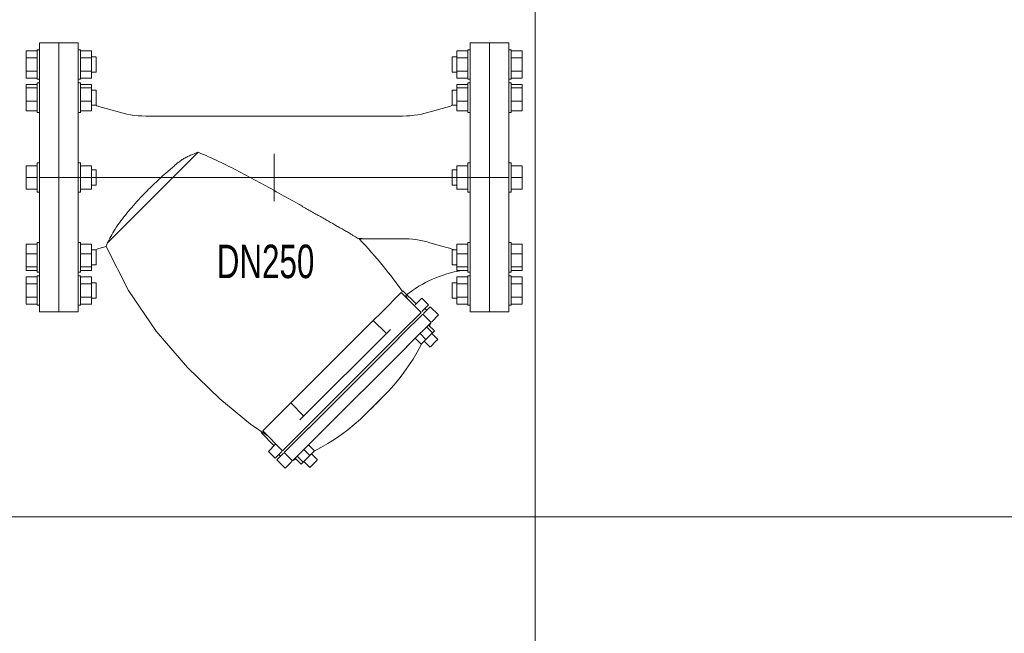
# Model space of a CAD drawing. Header units: millimetres. Extents: x 2339 to 23224, y 1509 to 18979.
# Tile 30 of 124: x 11205 to 13092, y 2685 to 3862. Entities that reach past the tile are written whole.
import ezdxf

# ---------------------------------------------------------------- set-up
doc = ezdxf.new("R2010")
doc.units = ezdxf.units.MM
doc.set_wipeout_variables(frame=1)
doc.layers.get('0').update_dxf_attribs({"lineweight": 0})
doc.styles.add('DISOCP', font='disocp.shx', dxfattribs={"width": 0.6})

# ---------------------------------------------------------------- blocks, each defined once
blk = doc.blocks.new('*U212')
for p, q in [((-200, 125), (-218, 125)), ((-218, -125), (-218, 125)), ((-200, 125), (-200, -125)), ((-182, 125), (-200, 125)), ((-200, -125), (-200, 125)), ((-182, 125), (-182, -125)), ((200, 125), (182, 125)), ((182, -125), (182, 125)), ((218, 125), (200, 125)), ((200, -125), (200, 125)), ((200, 125), (200, -125)), ((218, 125), (218, -125)), ((-230.37, 111.3), (-230.37, 117.61)), ((-220.05, 117.61), (-230.37, 117.61)), ((-230.37, 98.7), (-230.37, 111.3)), ((-220.05, 111.3), (-230.37, 111.3)), ((-218, 118.73), (-220.05, 118.73)), ((-220.05, 105), (-220.05, 118.73)), ((-179.86, 118.73), (-182, 118.73)), ((-179.86, 118.73), (-179.86, 105)), ((-169.63, 117.61), (-179.86, 117.61)), ((-169.63, 111.3), (-179.86, 111.3)), ((-169.63, 117.61), (-169.63, 111.3)), ((-165.16, 112.01), (-169.63, 112.01)), ((-169.63, 111.3), (-169.63, 98.7)), ((-165.16, 111.77), (-165.16, 105)), ((169.63, 112.01), (165.16, 112.01)), ((165.16, 105), (165.16, 112.01)), ((169.63, 111.3), (169.63, 117.61)), ((179.86, 117.61), (169.63, 117.61)), ((169.63, 98.7), (169.63, 111.3)), ((179.86, 111.3), (169.63, 111.3)), ((182, 118.73), (179.86, 118.73)), ((179.86, 105), (179.86, 118.73)), ((220.05, 118.73), (218, 118.73)), ((220.05, 118.73), (220.05, 105)), ((230.37, 117.61), (220.05, 117.61)), ((230.37, 111.3), (220.05, 111.3)), ((230.37, 117.61), (230.37, 111.3)), ((230.37, 111.3), (230.37, 98.7)), ((-220.05, 91.27), (-220.05, 105)), ((-179.86, 105), (-179.86, 91.27)), ((-165.16, 105), (-165.16, 97.99)), ((165.16, 97.99), (165.16, 105)), ((179.86, 91.27), (179.86, 105)), ((220.05, 105), (220.05, 91.27)), ((-230.37, 92.39), (-230.37, 98.7)), ((-230.37, 98.7), (-220.05, 98.7)), ((-220.05, 92.39), (-230.37, 92.39)), ((-179.86, 98.7), (-169.63, 98.7)), ((-169.63, 92.39), (-179.86, 92.39)), ((-169.63, 98.7), (-169.63, 92.39)), ((-169.63, 97.99), (-165.16, 97.99)), ((165.16, 97.99), (169.63, 97.99)), ((169.63, 92.39), (169.63, 98.7)), ((169.63, 98.7), (179.86, 98.7)), ((179.86, 92.39), (169.63, 92.39)), ((220.05, 98.7), (230.37, 98.7)), ((230.37, 92.39), (220.05, 92.39)), ((230.37, 98.7), (230.37, 92.39)), ((-230.37, 83.16), (-230.37, 86.42)), ((-220.05, 86.42), (-230.37, 86.42)), ((-230.37, 70.98), (-230.37, 83.16)), ((-220.05, 83.16), (-230.37, 83.16)), ((-220.05, 91.27), (-218, 91.27)), ((-218, 87.97), (-220.05, 87.97)), ((-220.05, 64.54), (-220.05, 87.97)), ((-218, 87.97), (-220.05, 87.97)), ((-220.05, 87.51), (-220.05, 87.51)), ((-182, 91.27), (-179.86, 91.27)), ((-179.86, 87.97), (-182, 87.97)), ((-179.86, 87.97), (-182, 87.97)), ((-179.86, 87.97), (-179.86, 64.54)), ((-179.86, 87.51), (-179.86, 87.51)), ((-169.63, 86.42), (-179.86, 86.42)), ((-169.63, 83.16), (-179.86, 83.16)), ((-169.63, 86.42), (-169.63, 83.16)), ((-169.63, 83.16), (-169.63, 70.98)), ((169.63, 83.16), (169.63, 86.42)), ((179.86, 86.42), (169.63, 86.42)), ((169.63, 70.98), (169.63, 83.16)), ((179.86, 83.16), (169.63, 83.16)), ((179.86, 91.27), (182, 91.27)), ((182, 87.97), (179.86, 87.97)), ((179.86, 64.54), (179.86, 87.97)), ((182, 87.97), (179.86, 87.97)), ((179.86, 87.51), (179.86, 87.51)), ((218, 91.27), (220.05, 91.27)), ((220.05, 87.97), (218, 87.97)), ((220.05, 87.97), (218, 87.97)), ((220.05, 87.97), (220.05, 64.54)), ((220.05, 87.51), (220.05, 87.51)), ((230.37, 86.42), (220.05, 86.42)), ((230.37, 83.16), (220.05, 83.16)), ((230.37, 86.42), (230.37, 83.16)), ((230.37, 83.16), (230.37, 70.98)), ((-165.16, 81.26), (-169.63, 81.26)), ((-165.16, 81.26), (-169.63, 81.26)), ((-165.16, 81.26), (-165.16, 69.29)), ((-165.16, 81.02), (-165.16, 81.02)), ((169.63, 81.26), (165.16, 81.26)), ((165.16, 69.29), (165.16, 81.26)), ((169.63, 81.26), (165.16, 81.26)), ((165.16, 81.02), (165.16, 81.02)), ((-230.37, 62.07), (-230.37, 70.98)), ((-220.05, 70.98), (-230.37, 70.98)), ((-220.05, 60.52), (-220.05, 64.54)), ((-169.63, 70.98), (-179.86, 70.98)), ((-179.86, 64.54), (-179.86, 60.52)), ((-169.63, 70.98), (-169.63, 62.07)), ((-169.63, 67.23), (-165.16, 67.23)), ((-165.16, 69.29), (-165.16, 67.23)), ((-165.16, 67.47), (-165.16, 67.47)), ((-143.65, 60.55), (-162.69, 66.01)), ((162.69, 66.01), (143.65, 60.55)), ((165.16, 67.23), (165.16, 69.29)), ((165.16, 67.47), (165.16, 67.47)), ((165.16, 67.23), (169.63, 67.23)), ((169.63, 62.07), (169.63, 70.98)), ((179.86, 70.98), (169.63, 70.98)), ((179.86, 60.52), (179.86, 64.54)), ((230.37, 70.98), (220.05, 70.98)), ((220.05, 64.54), (220.05, 60.52)), ((230.37, 70.98), (230.37, 62.07)), ((-230.37, 62.07), (-220.05, 62.07)), ((-220.05, 60.52), (-218, 60.52)), ((-182, 60.52), (-179.86, 60.52)), ((-179.86, 62.07), (-169.63, 62.07)), ((81.7, 57.13), (-119.28, 57.13)), ((119.28, 57.13), (81.7, 57.13)), ((169.63, 62.07), (179.86, 62.07)), ((179.86, 60.52), (182, 60.52)), ((218, 60.52), (220.05, 60.52)), ((220.05, 62.07), (230.37, 62.07)), ((-70.44, 23.41), (-154.95, -61.1)), ((0, 21.88), (0, -21.88)), ((-230.37, 0), (-230.37, 10.92)), ((-220.05, 10.92), (-230.37, 10.92)), ((-218, 13.73), (-220.05, 13.73)), ((-220.05, 13.73), (-220.05, 13.26)), ((-220.05, -13.73), (-220.05, 13.73)), ((-179.86, 13.73), (-182, 13.73)), ((-179.86, 13.73), (-179.86, -13.73)), ((-179.86, 13.26), (-179.86, 13.73)), ((-169.63, 10.92), (-179.86, 10.92)), ((-169.63, 10.92), (-169.63, 0)), ((169.63, 0), (169.63, 10.92)), ((179.86, 10.92), (169.63, 10.92)), ((182, 13.73), (179.86, 13.73)), ((179.86, 13.73), (179.86, 13.26)), ((179.86, -13.73), (179.86, 13.73)), ((220.05, 13.73), (218, 13.73)), ((220.05, 13.73), (220.05, -13.73)), ((220.05, 13.26), (220.05, 13.73)), ((230.37, 10.92), (220.05, 10.92)), ((230.37, 10.92), (230.37, 0)), ((-218, 0), (218, 0)), ((-165.16, 7.01), (-169.63, 7.01)), ((-165.16, 7.01), (-165.16, -7.01)), ((-165.16, 6.77), (-165.16, 7.01)), ((169.63, 7.01), (165.16, 7.01)), ((165.16, 7.01), (165.16, 6.77)), ((165.16, -7.01), (165.16, 7.01)), ((-230.37, -10.92), (-230.37, 0)), ((-220.05, 0), (-230.37, 0)), ((-169.63, 0), (-179.86, 0)), ((-169.63, 0), (-169.63, -10.92)), ((-169.63, -7.01), (-165.16, -7.01)), ((-165.16, -7.01), (-165.16, -6.77)), ((165.16, -6.77), (165.16, -7.01)), ((165.16, -7.01), (169.63, -7.01)), ((169.63, -10.92), (169.63, 0)), ((179.86, 0), (169.63, 0)), ((230.37, 0), (220.05, 0)), ((230.37, 0), (230.37, -10.92)), ((-220.05, -10.92), (-230.37, -10.92)), ((-220.05, -13.26), (-220.05, -13.73)), ((-220.05, -13.73), (-218, -13.73)), ((-182, -13.73), (-179.86, -13.73)), ((-169.63, -10.92), (-179.86, -10.92)), ((-179.86, -13.73), (-179.86, -13.26)), ((179.86, -10.92), (169.63, -10.92)), ((179.86, -13.26), (179.86, -13.73)), ((179.86, -13.73), (182, -13.73)), ((218, -13.73), (220.05, -13.73)), ((230.37, -10.92), (220.05, -10.92)), ((220.05, -13.73), (220.05, -13.26)), ((-230.37, -70.98), (-230.37, -62.07)), ((-220.05, -62.07), (-230.37, -62.07)), ((-218, -60.52), (-220.05, -60.52)), ((-220.05, -64.54), (-220.05, -60.52)), ((-179.86, -60.52), (-182, -60.52)), ((-179.86, -60.52), (-179.86, -64.54)), ((-169.63, -62.07), (-179.86, -62.07)), ((-169.63, -62.07), (-169.63, -70.98)), ((81.7, -56.84), (78.68, -56.84)), ((78.78, -56.9), (81.7, -56.9)), ((81.7, -56.9), (119.28, -56.9)), ((169.63, -70.98), (169.63, -62.07)), ((179.86, -62.07), (169.63, -62.07)), ((182, -60.52), (179.86, -60.52)), ((179.86, -64.54), (179.86, -60.52)), ((220.05, -60.52), (218, -60.52)), ((220.05, -60.52), (220.05, -64.54)), ((230.37, -62.07), (220.05, -62.07)), ((230.37, -62.07), (230.37, -70.98)), ((-230.37, -83.16), (-230.37, -70.98)), ((-220.05, -70.98), (-230.37, -70.98)), ((-220.05, -87.97), (-220.05, -64.54)), ((-179.86, -64.54), (-179.86, -87.97)), ((-169.63, -70.98), (-179.86, -70.98)), ((-165.16, -67.23), (-169.63, -67.23)), ((-169.63, -70.98), (-169.63, -83.16)), ((-165.16, -67.23), (-165.16, -69.29)), ((-165.16, -67.47), (-165.16, -67.47)), ((-165.16, -69.29), (-165.16, -81.26)), ((-162.69, -66.01), (-156.08, -64.12)), ((169.63, -67.23), (165.16, -67.23)), ((165.16, -69.29), (165.16, -67.23)), ((165.16, -81.26), (165.16, -69.29)), ((169.63, -83.16), (169.63, -70.98)), ((179.86, -70.98), (169.63, -70.98)), ((179.86, -87.97), (179.86, -64.54)), ((220.05, -64.54), (220.05, -87.97)), ((230.37, -70.98), (220.05, -70.98)), ((230.37, -70.98), (230.37, -83.16)), ((-169.63, -81.26), (-165.16, -81.26)), ((-169.63, -81.26), (-165.16, -81.26)), ((-165.16, -81.02), (-165.16, -81.02)), ((165.16, -81.26), (169.63, -81.26)), ((-230.37, -86.42), (-230.37, -83.16)), ((-220.05, -83.16), (-230.37, -83.16)), ((-220.05, -86.42), (-230.37, -86.42)), ((-220.05, -87.51), (-220.05, -87.51)), ((-220.05, -87.97), (-218, -87.97)), ((-220.05, -87.97), (-218, -87.97)), ((-218, -91.27), (-220.05, -91.27)), ((-220.05, -105), (-220.05, -91.27)), ((-182, -87.97), (-179.86, -87.97)), ((-182, -87.97), (-179.86, -87.97)), ((-179.86, -91.27), (-182, -91.27)), ((-169.63, -83.16), (-179.86, -83.16)), ((-169.63, -86.42), (-179.86, -86.42)), ((-179.86, -87.51), (-179.86, -87.51)), ((-179.86, -91.27), (-179.86, -105)), ((-169.63, -83.16), (-169.63, -86.42)), ((169.63, -86.42), (169.63, -83.16)), ((179.86, -83.16), (169.63, -83.16)), ((179.86, -86.42), (169.63, -86.42)), ((179.86, -87.51), (179.86, -87.51)), ((179.86, -87.97), (182, -87.97)), ((179.86, -87.97), (182, -87.97)), ((182, -91.27), (179.86, -91.27)), ((179.86, -105), (179.86, -91.27)), ((218, -87.97), (220.05, -87.97)), ((218, -87.97), (220.05, -87.97)), ((220.05, -91.27), (218, -91.27)), ((230.37, -83.16), (220.05, -83.16)), ((230.37, -86.42), (220.05, -86.42)), ((220.05, -87.51), (220.05, -87.51)), ((220.05, -91.27), (220.05, -105)), ((230.37, -83.16), (230.37, -86.42)), ((-230.37, -98.7), (-230.37, -92.39)), ((-220.05, -92.39), (-230.37, -92.39)), ((-230.37, -111.3), (-230.37, -98.7)), ((-220.05, -98.7), (-230.37, -98.7)), ((-169.63, -92.39), (-179.86, -92.39)), ((-169.63, -98.7), (-179.86, -98.7)), ((-169.63, -92.39), (-169.63, -98.7)), ((-165.16, -97.99), (-169.63, -97.99)), ((-169.63, -98.7), (-169.63, -111.3)), ((-165.16, -97.99), (-165.16, -105)), ((169.63, -97.99), (165.16, -97.99)), ((165.16, -105), (165.16, -97.99)), ((169.63, -98.7), (169.63, -92.39)), ((179.86, -92.39), (169.63, -92.39)), ((169.63, -111.3), (169.63, -98.7)), ((179.86, -98.7), (169.63, -98.7)), ((230.37, -92.39), (220.05, -92.39)), ((230.37, -98.7), (220.05, -98.7)), ((230.37, -92.39), (230.37, -98.7)), ((230.37, -98.7), (230.37, -111.3)), ((-220.05, -118.73), (-220.05, -105)), ((-179.86, -105), (-179.86, -118.73)), ((-165.16, -105), (-165.16, -112.01)), ((99.54, -125.35), (117.99, -106.9)), ((136.41, -125.32), (117.99, -106.9)), ((118.52, -106.37), (119.57, -105.32)), ((131.76, -117.5), (119.57, -105.32)), ((165.16, -112.01), (165.16, -105)), ((179.86, -118.73), (179.86, -105)), ((220.05, -105), (220.05, -118.73)), ((-230.37, -117.61), (-230.37, -111.3)), ((-220.05, -111.3), (-230.37, -111.3)), ((-220.05, -117.61), (-230.37, -117.61)), ((-220.05, -118.73), (-218, -118.73)), ((-182, -118.73), (-179.86, -118.73)), ((-169.63, -111.3), (-179.86, -111.3)), ((-169.63, -117.61), (-179.86, -117.61)), ((-169.63, -111.3), (-169.63, -117.61)), ((-169.63, -112.01), (-165.16, -112.01)), ((121.96, -109.74), (124.2, -113.1)), ((124.2, -113.1), (121.96, -109.74)), ((130.8, -118.46), (137.02, -112.24)), ((143.25, -118.47), (137.02, -112.24)), ((137.03, -124.69), (143.25, -118.47)), ((165.16, -112.01), (169.63, -112.01)), ((169.63, -117.61), (169.63, -111.3)), ((179.86, -111.3), (169.63, -111.3)), ((179.86, -117.61), (169.63, -117.61)), ((179.86, -118.73), (182, -118.73)), ((218, -118.73), (220.05, -118.73)), ((230.37, -111.3), (220.05, -111.3)), ((230.37, -117.61), (220.05, -117.61)), ((230.37, -111.3), (230.37, -117.61)), ((-218, -125), (-200, -125)), ((-200, -125), (-182, -125)), ((92.01, -132.88), (99.54, -125.35)), ((136.41, -125.32), (117.96, -143.76)), ((119.54, -145.35), (137.99, -126.9)), ((145.72, -134.62), (137.99, -126.9)), ((138.62, -126.27), (144.83, -120.05)), ((141.61, -123.28), (140.03, -121.69)), ((152.56, -127.78), (144.83, -120.05)), ((146.34, -134), (152.56, -127.78)), ((182, -125), (200, -125)), ((200, -125), (218, -125)), ((15.42, -209.48), (92.01, -132.88)), ((104.19, -145.06), (92.01, -132.88)), ((145.72, -134.62), (127.27, -153.07)), ((145.49, -134.85), (144.22, -138.08)), ((23.91, -225.35), (107.88, -141.38)), ((117.96, -143.76), (113.54, -148.19)), ((115.12, -149.77), (119.54, -145.35)), ((140.97, -150.45), (135.43, -144.91)), ((147.13, -144.29), (140.97, -150.45)), ((147.13, -144.29), (141.59, -138.75)), ((143.29, -137.14), (148.78, -142.64)), ((152.03, -150.47), (146.49, -144.93)), ((152.03, -150.47), (146.49, -144.93)), ((148.78, -142.64), (147.13, -144.29)), ((30.14, -231.58), (114.11, -147.61)), ((31.73, -233.16), (115.7, -149.19)), ((127.27, -153.07), (122.84, -157.5)), ((136.46, -154.96), (130.92, -149.42)), ((140.97, -150.45), (136.46, -154.96)), ((139.42, -152), (144.95, -157.54)), ((139.42, -152), (144.95, -157.54)), ((150.26, -152.24), (145.07, -157.42)), ((151.91, -150.59), (150.26, -152.24)), ((151.91, -150.59), (151.91, -150.59)), ((39.45, -240.89), (123.42, -156.92)), ((145.07, -157.42), (145.07, -157.42)), ((7.88, -217.01), (15.42, -209.48)), ((27.6, -221.66), (15.42, -209.48)), ((-10.56, -235.46), (7.88, -217.01)), ((-12.15, -237.04), (0.04, -249.22)), ((-11.64, -236.53), (-11.33, -236.22)), ((-10.56, -235.46), (7.85, -253.87)), ((26.3, -235.42), (7.85, -253.87)), ((9.43, -255.45), (27.88, -237.01)), ((30.72, -231), (26.3, -235.42)), ((27.88, -237.01), (32.3, -232.58)), ((35.61, -244.73), (17.16, -263.18)), ((40.03, -240.31), (35.61, -244.73)), ((-5.23, -254.48), (0.99, -248.27)), ((-5.23, -254.48), (1.01, -260.72)), ((1.01, -260.72), (7.22, -254.5)), ((9.43, -255.45), (17.16, -263.18)), ((32.98, -258.44), (27.44, -252.9)), ((37.49, -253.93), (31.95, -248.39)), ((37.49, -253.93), (32.98, -258.44)), ((2.59, -262.3), (8.81, -256.08)), ((2.59, -262.3), (10.31, -270.03)), ((4.23, -257.49), (5.81, -259.08)), ((10.31, -270.03), (16.53, -263.81)), ((20.62, -261.7), (17.39, -262.95)), ((19.63, -260.71), (25.17, -266.25)), ((26.82, -264.6), (21.29, -259.06)), ((26.82, -264.6), (25.17, -266.25)), ((32.98, -258.44), (26.82, -264.6)), ((27.47, -263.95), (33.01, -269.49)), ((27.47, -263.95), (33.01, -269.49)), ((38.31, -264.19), (33.13, -269.37)), ((40.08, -262.42), (34.54, -256.88)), ((40.08, -262.42), (34.54, -256.88)), ((39.96, -262.54), (38.31, -264.19)), ((39.96, -262.54), (39.96, -262.54)), ((33.13, -269.37), (33.13, -269.37))]:
    blk.add_line(p, q)
at = {"flags": 128}
for points in [[(-166.12, 67.23), (-165.7, 67.05), (-164.58, 66.62), (-163.44, 66.24), (-162.69, 66.01)], [(162.69, 66.01), (163.84, 66.37), (164.97, 66.77), (166.09, 67.21), (166.14, 67.23)], [(-143.65, 60.55), (-140.23, 59.64), (-136.78, 58.88), (-133.3, 58.24), (-129.79, 57.75), (-126.28, 57.4), (-122.74, 57.19), (-119.28, 57.13)], [(119.28, 57.13), (122.81, 57.2), (126.34, 57.41), (129.86, 57.76), (133.36, 58.26), (136.84, 58.89), (140.29, 59.66), (143.65, 60.55)], [(143.65, -60.34), (153.17, -63.08), (162.69, -65.82)], [(-162.69, -66.01), (-163.84, -66.37), (-164.97, -66.77), (-166.09, -67.21), (-166.14, -67.23)], [(-5.5, -240.52), (-22.07, -229.12), (-50.6, -205.58), (-80.47, -176.51), (-109.47, -142.71), (-135.41, -104.98), (-156.08, -64.12)], [(-156.08, -64.12), (-135.41, -104.98), (-109.47, -142.71), (-80.47, -176.51), (-50.6, -205.58), (-22.07, -229.12), (-5.5, -240.52)], [(136.91, -154.51), (136.38, -155.58), (132.8, -162.23), (128.96, -168.73), (124.86, -175.07), (120.51, -181.25), (115.92, -187.24), (111.09, -193.05), (106.03, -198.66), (101.89, -202.94)], [(101.89, -202.94), (101.88, -202.94), (101.86, -202.96), (101.83, -203), (101.78, -203.04), (101.72, -203.1), (101.65, -203.17), (101.57, -203.26), (101.47, -203.35), (101.36, -203.46), (101.24, -203.58), (101.1, -203.72), (100.96, -203.86), (100.8, -204.02), (100.63, -204.19), (100.45, -204.37), (100.26, -204.56), (100.06, -204.76), (99.85, -204.97), (99.63, -205.19), (99.4, -205.43), (99.16, -205.67), (98.91, -205.91), (98.65, -206.17), (98.39, -206.44), (98.11, -206.71), (97.83, -206.99), (97.55, -207.28), (97.25, -207.57), (96.96, -207.87), (96.65, -208.17), (96.34, -208.48), (96.03, -208.79), (95.72, -209.11), (95.4, -209.43), (95.07, -209.75), (94.75, -210.07), (94.42, -210.4), (94.1, -210.73), (93.77, -211.05), (93.44, -211.38), (93.11, -211.71), (92.78, -212.04), (92.46, -212.36), (92.14, -212.69), (91.81, -213.01), (91.5, -213.33), (91.18, -213.64), (90.87, -213.95), (90.56, -214.26), (90.26, -214.56), (89.97, -214.85), (89.68, -215.14), (89.39, -215.43), (89.12, -215.7), (88.85, -215.97), (88.59, -216.23), (88.33, -216.49), (88.09, -216.73), (87.85, -216.97), (87.63, -217.19), (87.41, -217.41), (87.2, -217.62), (87.01, -217.81), (86.82, -218), (86.65, -218.18), (86.48, -218.34), (86.33, -218.49), (86.19, -218.63), (86.06, -218.76), (85.95, -218.88), (85.84, -218.98), (85.75, -219.07), (85.67, -219.15), (85.61, -219.22), (85.55, -219.27), (85.51, -219.31), (85.49, -219.33), (85.47, -219.35), (85.47, -219.35)], [(85.47, -219.35), (85.48, -219.34), (85.5, -219.32), (85.53, -219.29), (85.58, -219.25), (85.64, -219.19), (85.71, -219.11), (85.79, -219.03), (85.89, -218.93), (86, -218.82), (86.12, -218.7), (86.25, -218.57), (86.4, -218.42), (86.56, -218.27), (86.73, -218.1), (86.91, -217.92), (87.1, -217.73), (87.3, -217.52), (87.51, -217.31), (87.73, -217.09), (87.96, -216.86), (88.2, -216.62), (88.45, -216.37), (88.71, -216.12), (88.97, -215.85), (89.24, -215.58), (89.52, -215.3), (89.81, -215.01), (90.1, -214.72), (90.4, -214.42), (90.7, -214.12), (91.01, -213.81), (91.33, -213.5), (91.64, -213.18), (91.96, -212.86), (92.28, -212.54), (92.61, -212.21), (92.93, -211.89), (93.26, -211.56), (93.59, -211.23), (93.92, -210.9), (94.25, -210.58), (94.57, -210.25), (94.9, -209.92), (95.22, -209.6), (95.54, -209.28), (95.86, -208.96), (96.18, -208.65), (96.49, -208.34), (96.79, -208.03), (97.09, -207.73), (97.39, -207.43), (97.68, -207.14), (97.96, -206.86), (98.24, -206.58), (98.51, -206.31), (98.77, -206.05), (99.02, -205.8), (99.27, -205.55), (99.5, -205.32), (99.73, -205.09), (99.95, -204.87), (100.15, -204.67), (100.35, -204.47), (100.54, -204.29), (100.71, -204.11), (100.87, -203.95), (101.03, -203.8), (101.17, -203.66), (101.3, -203.53), (101.41, -203.41), (101.52, -203.31), (101.61, -203.22), (101.68, -203.14), (101.75, -203.07), (101.8, -203.02), (101.84, -202.98), (101.87, -202.95), (101.88, -202.94), (101.89, -202.94)], [(101.86, -202.96), (101.83, -203), (101.78, -203.04), (101.72, -203.1), (101.65, -203.17), (101.57, -203.26), (101.47, -203.35), (101.41, -203.41)], [(101.41, -203.41), (101.52, -203.31), (101.61, -203.22), (101.68, -203.14), (101.75, -203.07), (101.8, -203.02), (101.84, -202.98)], [(85.47, -219.35), (80.03, -224.58), (74.38, -229.59), (68.53, -234.37), (62.5, -238.91), (56.29, -243.21), (49.91, -247.26), (43.38, -251.05), (37.02, -254.4)], [(85.5, -219.32), (85.53, -219.29), (85.58, -219.25), (85.64, -219.19), (85.71, -219.11), (85.79, -219.03), (85.89, -218.93), (85.95, -218.88)], [(85.95, -218.88), (85.84, -218.98), (85.75, -219.07), (85.67, -219.15), (85.61, -219.22), (85.55, -219.27), (85.51, -219.31)]]:
    blk.add_lwpolyline(points, dxfattribs=at)
blk.add_arc((192.62, -197.87), 112.95, 99.37115, 128.34319)
for points, knots in [([(-119.28, -13.71), (-117.46, -11.89), (-113.8, -8.25), (-108.18, -2.86), (-103.4, 1.53), (-100, 4.53), (-98.04, 6.22), (-96.57, 7.48), (-95.1, 8.75), (-93.16, 10.46), (-90.74, 12.58), (-88.25, 14.6), (-86.18, 16.08), (-84.58, 17.11), (-82.92, 18.08), (-80.68, 19.29), (-76.64, 21.24), (-72.97, 22.62), (-70.44, 23.41)], [0, 0, 0, 0, 0.125, 0.25, 0.375, 0.4375, 0.46875, 0.5, 0.53125, 0.5625, 0.625, 0.6875, 0.71875, 0.75, 0.78125, 0.8125, 0.875, 1, 1, 1, 1]), ([(-70.44, 23.41), (-64.07, 20.75), (-51.4, 15.09), (-26.44, 2.44), (-1.74, -11.06), (19.37, -22.94), (29.7, -28.8), (35.53, -32.1), (39.1, -34.16), (41.93, -35.79), (44.76, -37.39), (48.27, -39.37), (51.69, -41.31), (54.35, -42.84), (56.29, -43.99), (58.22, -45.12), (60.8, -46.59), (63.98, -48.36), (66.94, -50.02), (69.1, -51.28), (70.57, -52.18), (71.93, -53.03), (73.61, -54.09), (76.23, -55.7), (77.91, -56.6), (78.78, -56.9)], [0, 0, 0, 0, 0.111111, 0.222222, 0.444444, 0.555556, 0.611111, 0.638889, 0.666667, 0.680556, 0.694444, 0.722222, 0.75, 0.763889, 0.777778, 0.791667, 0.805556, 0.833333, 0.861111, 0.875, 0.888889, 0.902778, 0.916667, 0.944444, 1, 1, 1, 1]), ([(119.08, -105.86), (113.47, -97.94), (100.73, -81.16), (86.7, -65.23), (78.78, -56.9)], [-0.9286666, -0.9286666, -0.9286666, -0.9286666, -0.5, 0, 0, 0, 0]), ([(162.69, -65.82), (163.87, -66.16), (165, -66.57), (166.1, -67.03), (166.26, -67.1), (166.41, -67.16), (166.57, -67.23)], [-1, -1, -1, -1, -0.7640053, -0.7640053, -0.7640053, -0.7303149, -0.7303149, -0.7303149, -0.7303149])]:
    blk.add_open_spline(points, degree=3, knots=knots)
for points in [[(-143.65, -42), (-140.1, -37.31), (-132.46, -27.71), (-123.81, -18.33), (-119.28, -13.71)], [(-154.95, -61.1), (-154.34, -59.85), (-152.7, -56.62), (-149.08, -49.96), (-145.62, -44.72), (-143.65, -42)], [(-156.08, -64.12), (-156.08, -64.12), (-155.89, -63.6), (-155.32, -62.09), (-154.95, -61.1)], [(119.28, -56.9), (123.41, -56.9), (131.61, -57.48), (139.66, -59.2), (143.65, -60.34)]]:
    blk.add_open_spline(points, degree=3)
at = {"style": 'DISOCP', "width": 0.7}
blk.add_text('DN250', height=31.096, dxfattribs=at).set_placement((-53.3, -93.54))

msp = doc.modelspace()

# ---------------------------------------------------------------- linework, layer by layer
for p, q in [((12193.1, 1508.9), (12193.1, 16868.4)), ((2339.1, 2908.9), (19193.1, 2908.9))]:
    msp.add_line(p, q)

# ---------------------------------------------------------------- block references
at = {"xscale": 2.063157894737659, "yscale": 2.063157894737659, "zscale": 2.063157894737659}
msp.add_blockref('*U212', (11692.8, 3559.3), dxfattribs=at)

doc.saveas('drawing.dxf')
